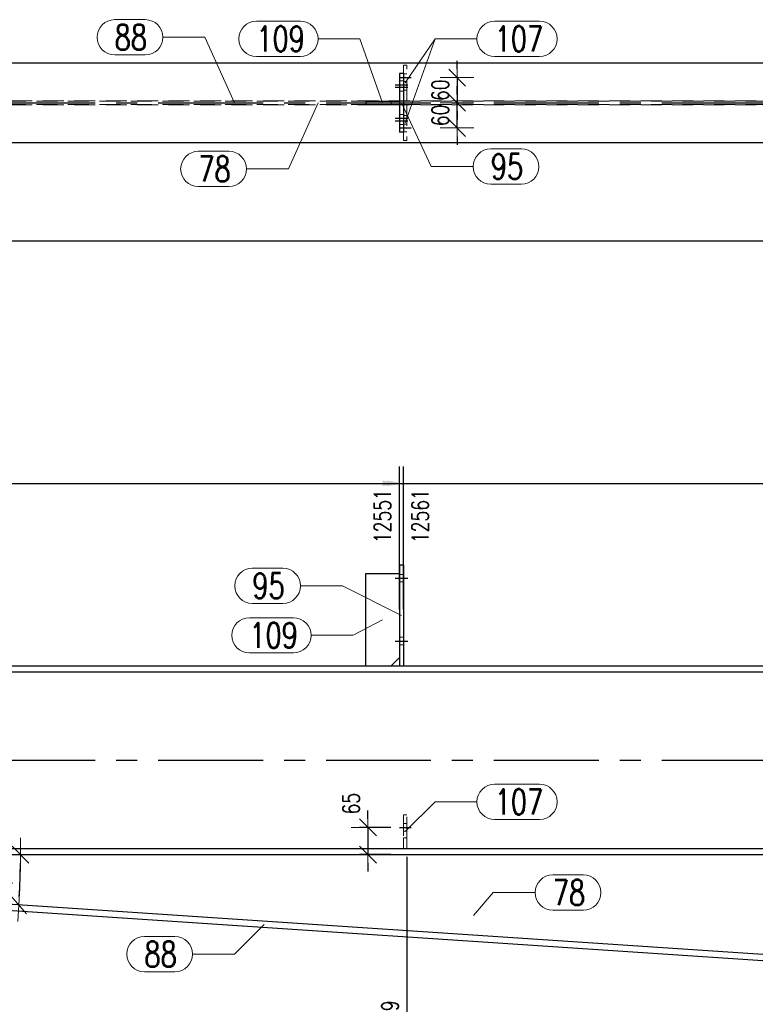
# Model space of a CAD drawing. Header units: millimetres. Extents: x 3528 to 4122, y 12044 to 12491.
# Tile 8 of 58: x 3783 to 3871, y 12118 to 12235. Entities that reach past the tile are written whole.
import ezdxf

# ---------------------------------------------------------------- set-up
doc = ezdxf.new("R2010")
doc.units = ezdxf.units.MM
doc.header["$LTSCALE"] = 10
doc.linetypes.add('HIDDEN', pattern=[0.375, 0.25, -0.125])
doc.linetypes.add('MITTE', pattern=[2, 1.25, -0.25, 0.25, -0.25])
doc.layers.get('Defpoints').update_dxf_attribs({"color": 1})
for name, color, linetype, lineweight in [('PS_DIM', 4, 'Continuous', 13), ('PS_Hidden', 2, 'HIDDEN', 9), ('PS_Pos', 1, 'Continuous', 15), ('PS_SOLID', 7, 'Continuous', 30)]:
    doc.layers.add(name, color=color, linetype=linetype, lineweight=lineweight)
doc.layers.add('PS_MID', color=5, linetype='MITTE')
doc.layers.add('PS_SHAPE', color=3, linetype='Continuous')
doc.styles.add('simplex', font='simplex.shx', dxfattribs={"width": 0.75})
doc.dimstyles.new('1_20_GŁ_DS1-LS20', dxfattribs={"dimtxt": 2, "dimasz": 2, "dimexe": 2, "dimexo": 5, "dimgap": 1, "dimtad": 1, "dimjust": 4, "dimdec": 0, "dimlfac": 20, "dimtxsty": 'simplex', "dimblk1": 'NONE', "dimsah": 1, "dimcen": 2, "dimclrd": 256, "dimclre": 256, "dimclrt": 4, "dimadec": 1, "dimazin": 0, "dimtfac": 1, "dimtdec": 0, "dimtmove": 2, "dimatfit": 3, "dimfxl": 1, "dimarcsym": 0})
doc.dimstyles.new('1_20_PRZ', dxfattribs={"dimtxt": 2, "dimasz": 1, "dimexe": 2, "dimexo": 5, "dimgap": 1, "dimtad": 1, "dimdec": 0, "dimlfac": 20, "dimtxsty": 'simplex', "dimblk": 'dimznak', "dimcen": 2, "dimse1": 1, "dimse2": 1, "dimclrd": 256, "dimclrt": 4, "dimadec": 1, "dimazin": 0, "dimtfac": 1, "dimtdec": 0, "dimtix": 1, "dimtmove": 2, "dimatfit": 3, "dimldrblk": 'dim-grot', "dimfxl": 1, "dimarcsym": 0})
doc.dimstyles.new('1_20_SC', dxfattribs={"dimtxt": 2, "dimasz": 1, "dimexe": 1, "dimexo": 1, "dimgap": 1, "dimtad": 1, "dimdec": 0, "dimlfac": 20, "dimtxsty": 'simplex', "dimblk": 'dimznak', "dimcen": 2, "dimclrd": 256, "dimclre": 256, "dimclrt": 4, "dimadec": 1, "dimazin": 0, "dimtfac": 1, "dimtdec": 0, "dimtix": 1, "dimtmove": 2, "dimatfit": 3, "dimldrblk": 'dim-grot', "dimfxl": 1, "dimarcsym": 0})

# ---------------------------------------------------------------- blocks, each defined once
blk = doc.blocks.new('dimznak')
at = {"color": 0}
for points in [[(0, 2), (0, -2)], [(-2, 0), (2, 0)]]:
    blk.add_lwpolyline(points, dxfattribs=at)
at = {"color": 2}
blk.add_lwpolyline([(1, 1), (-1, -1)], dxfattribs=at)
blk = doc.blocks.new('*D86')
at = {"layer": 'Defpoints', "color": 0, "transparency": 16777216}
for p in [(3828.56, 12138.69), (3824.83, 12135.44), (3828.56, 12135.44)]:
    blk.add_point(p, dxfattribs=at)
at = {"layer": 'PS_DIM', "lineweight": -2, "transparency": 16777216}
for p, q in [((3824.83, 12139.69), (3824.83, 12140.69)), ((3827.56, 12138.69), (3823.83, 12138.69)), ((3824.83, 12138.69), (3824.83, 12135.44)), ((3827.56, 12135.44), (3823.83, 12135.44)), ((3824.83, 12134.44), (3824.83, 12133.44))]:
    blk.add_line(p, q, dxfattribs=at)
for p, rotation in [((3824.83, 12138.69), 270), ((3824.83, 12135.44), 90)]:
    blk.add_blockref('dimznak', p, dxfattribs=dict(at, rotation=rotation))
at = {"layer": 'PS_DIM', "color": 4, "transparency": 16777216, "insert": (3822.83, 12141.51), "char_height": 2, "attachment_point": 5, "rotation": 90, "style": 'simplex'}
blk.add_mtext('65', dxfattribs=at)
blk = doc.blocks.new('dim-grot')
blk.add_hatch(color=256).paths.add_polyline_path([(0, 0), (-2, 0.5), (-2, -0.5)])
blk.add_lwpolyline([(0, 0), (-2, 0.5), (-2, -0.5), (0, 0)])
blk = doc.blocks.new('*D87')
at = {"layer": 'Defpoints', "color": 0, "transparency": 16777216}
for p in [(3697.83, 12135.44), (3924.54, 12135.44), (3714.08, 12134.07), (3783.33, 12131.45), (3910.9, 12120.92)]:
    blk.add_point(p, dxfattribs=at)
at = {"layer": 'PS_DIM', "lineweight": -2, "transparency": 16777216}
blk.add_arc((3693.5, 12135.44), 89.92, 356.8142, 359.3628, dxfattribs=at)
for p, rotation in [((3783.42, 12135.44), 89.68138839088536), ((3783.22, 12129.45), 266.4955603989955)]:
    blk.add_blockref('dimznak', p, dxfattribs=dict(at, rotation=rotation))
at = {"layer": 'PS_DIM', "color": 4, "transparency": 16777216, "insert": (3781.18, 12132.52), "char_height": 2, "attachment_point": 5, "rotation": 88.0885, "style": 'simplex'}
blk.add_mtext('3,8°', dxfattribs=at)
blk = doc.blocks.new('*D88')
at = {"layer": 'Defpoints', "color": 0, "transparency": 16777216}
for p in [(3944.43, 12157.57), (3697.83, 12135.44), (3924.54, 12135.44), (3911.71, 12131.76), (3910.33, 12119.64)]:
    blk.add_point(p, dxfattribs=at)
at = {"layer": 'PS_DIM', "lineweight": -2, "transparency": 16777216}
blk.add_arc((3924.54, 12135.44), 13.34, 184.2952, 223.7508, dxfattribs=at)
for p, rotation in [((3911.19, 12135.44), 92.14757890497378), ((3915.62, 12125.52), 315.8984224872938)]:
    blk.add_blockref('dimznak', p, dxfattribs=dict(at, rotation=rotation))
at = {"layer": 'PS_DIM', "color": 4, "transparency": 16777216, "insert": (3914.35, 12130.9), "char_height": 2, "attachment_point": 5, "rotation": 294.023, "style": 'simplex'}
blk.add_mtext('48,0°', dxfattribs=at)
blk = doc.blocks.new('*D92')
at = {"layer": 'Defpoints', "color": 0, "transparency": 16777216}
for p in [(3585.58, 12220.3), (3933.07, 12218.75), (3933.07, 12208.59)]:
    blk.add_point(p, dxfattribs=at)
at = {"layer": 'PS_DIM', "lineweight": -2, "transparency": 16777216}
for p, q in [((3585.58, 12215.3), (3585.58, 12206.59)), ((3933.07, 12213.75), (3933.07, 12206.59)), ((3585.58, 12208.59), (3931.07, 12208.59))]:
    blk.add_line(p, q, dxfattribs=at)
at = {"layer": 'PS_DIM', "transparency": 16777216}
blk.add_solid([(3931.07, 12208.93), (3931.07, 12208.26), (3933.07, 12208.59)], dxfattribs=at)
at = {"layer": 'PS_DIM', "color": 4, "transparency": 16777216, "insert": (3931.05, 12212.83), "char_height": 2, "attachment_point": 5, "rotation": 90, "style": 'simplex'}
blk.add_mtext('14640', dxfattribs=at)
blk = doc.blocks.new('_None')
blk = doc.blocks.new('*D93')
at = {"layer": 'Defpoints', "color": 0, "transparency": 16777216}
for p in [(3945.17, 12230.55), (3585.58, 12220.3), (3945.17, 12208.59)]:
    blk.add_point(p, dxfattribs=at)
at = {"layer": 'PS_DIM', "lineweight": -2, "transparency": 16777216}
for p, q in [((3945.17, 12225.55), (3945.17, 12206.59)), ((3585.58, 12215.3), (3585.58, 12206.59)), ((3585.58, 12208.59), (3943.17, 12208.59))]:
    blk.add_line(p, q, dxfattribs=at)
at = {"layer": 'PS_DIM', "transparency": 16777216}
blk.add_solid([(3943.17, 12208.93), (3943.17, 12208.26), (3945.17, 12208.59)], dxfattribs=at)
at = {"layer": 'PS_DIM', "color": 4, "transparency": 16777216, "insert": (3943.15, 12212.83), "char_height": 2, "attachment_point": 5, "rotation": 90, "style": 'simplex'}
blk.add_mtext('14882', dxfattribs=at)
blk = doc.blocks.new('*D133')
at = {"layer": 'Defpoints', "color": 0, "transparency": 16777216}
for p in [(3828.58, 12179.69), (3828.58, 12159.69), (3585.58, 12135.44)]:
    blk.add_point(p, dxfattribs=at)
at = {"layer": 'PS_DIM', "lineweight": -2, "transparency": 16777216}
for p, q in [((3585.58, 12140.44), (3585.58, 12181.69)), ((3828.58, 12164.69), (3828.58, 12181.69)), ((3585.58, 12179.69), (3826.58, 12179.69))]:
    blk.add_line(p, q, dxfattribs=at)
at = {"layer": 'PS_DIM', "transparency": 16777216}
blk.add_solid([(3826.58, 12180.03), (3826.58, 12179.36), (3828.58, 12179.69)], dxfattribs=at)
at = {"layer": 'PS_DIM', "color": 4, "transparency": 16777216, "insert": (3826.56, 12175.78), "char_height": 2, "attachment_point": 5, "rotation": 90, "style": 'simplex'}
blk.add_mtext('12551', dxfattribs=at)
blk = doc.blocks.new('*D134')
at = {"layer": 'Defpoints', "color": 0, "transparency": 16777216}
for p in [(3829.08, 12179.69), (3829.08, 12159.7), (3585.58, 12135.44)]:
    blk.add_point(p, dxfattribs=at)
at = {"layer": 'PS_DIM', "lineweight": -2, "transparency": 16777216}
for p, q in [((3585.58, 12140.44), (3585.58, 12181.69)), ((3829.08, 12164.7), (3829.08, 12181.69)), ((3585.58, 12179.69), (3827.08, 12179.69))]:
    blk.add_line(p, q, dxfattribs=at)
at = {"layer": 'PS_DIM', "transparency": 16777216}
blk.add_solid([(3827.08, 12180.03), (3827.08, 12179.36), (3829.08, 12179.69)], dxfattribs=at)
at = {"layer": 'PS_DIM', "color": 4, "transparency": 16777216, "insert": (3831.06, 12175.78), "char_height": 2, "attachment_point": 5, "rotation": 90, "style": 'simplex'}
blk.add_mtext('12561', dxfattribs=at)
blk = doc.blocks.new('*D135')
at = {"layer": 'Defpoints', "color": 0, "transparency": 16777216}
for p in [(3937.32, 12179.69), (3937.32, 12156.81), (3585.58, 12135.44)]:
    blk.add_point(p, dxfattribs=at)
at = {"layer": 'PS_DIM', "lineweight": -2, "transparency": 16777216}
for p, q in [((3585.58, 12140.44), (3585.58, 12181.69)), ((3937.32, 12161.81), (3937.32, 12181.69)), ((3585.58, 12179.69), (3935.32, 12179.69))]:
    blk.add_line(p, q, dxfattribs=at)
at = {"layer": 'PS_DIM', "transparency": 16777216}
blk.add_solid([(3935.32, 12180.03), (3935.32, 12179.36), (3937.32, 12179.69)], dxfattribs=at)
at = {"layer": 'PS_DIM', "color": 4, "transparency": 16777216, "insert": (3935.3, 12175.46), "char_height": 2, "attachment_point": 5, "rotation": 90, "style": 'simplex'}
blk.add_mtext('14725', dxfattribs=at)
blk = doc.blocks.new('*D136')
at = {"layer": 'Defpoints', "color": 0, "transparency": 16777216}
for p in [(3937.72, 12179.69), (3937.72, 12158.39), (3585.58, 12135.44)]:
    blk.add_point(p, dxfattribs=at)
at = {"layer": 'PS_DIM', "lineweight": -2, "transparency": 16777216}
for p, q in [((3585.58, 12140.44), (3585.58, 12181.69)), ((3937.72, 12163.39), (3937.72, 12181.69)), ((3585.58, 12179.69), (3935.72, 12179.69))]:
    blk.add_line(p, q, dxfattribs=at)
at = {"layer": 'PS_DIM', "transparency": 16777216}
blk.add_solid([(3935.72, 12180.03), (3935.72, 12179.36), (3937.72, 12179.69)], dxfattribs=at)
at = {"layer": 'PS_DIM', "color": 4, "transparency": 16777216, "insert": (3939.37, 12175.46), "char_height": 2, "attachment_point": 5, "rotation": 90, "style": 'simplex'}
blk.add_mtext('14733', dxfattribs=at)
blk = doc.blocks.new('*D137')
at = {"layer": 'Defpoints', "color": 0, "transparency": 16777216}
for p in [(3944.22, 12179.69), (3944.22, 12159.01), (3585.58, 12135.44)]:
    blk.add_point(p, dxfattribs=at)
at = {"layer": 'PS_DIM', "lineweight": -2, "transparency": 16777216}
for p, q in [((3585.58, 12140.44), (3585.58, 12181.69)), ((3944.22, 12164.01), (3944.22, 12181.69)), ((3585.58, 12179.69), (3942.22, 12179.69))]:
    blk.add_line(p, q, dxfattribs=at)
at = {"layer": 'PS_DIM', "transparency": 16777216}
blk.add_solid([(3942.22, 12180.03), (3942.22, 12179.36), (3944.22, 12179.69)], dxfattribs=at)
at = {"layer": 'PS_DIM', "color": 4, "transparency": 16777216, "insert": (3942.2, 12175.46), "char_height": 2, "attachment_point": 5, "rotation": 90, "style": 'simplex'}
blk.add_mtext('14863', dxfattribs=at)
blk = doc.blocks.new('*D138')
at = {"layer": 'Defpoints', "color": 0, "transparency": 16777216}
for p in [(3944.76, 12179.69), (3944.76, 12157.94), (3585.58, 12135.44)]:
    blk.add_point(p, dxfattribs=at)
at = {"layer": 'PS_DIM', "lineweight": -2, "transparency": 16777216}
for p, q in [((3585.58, 12140.44), (3585.58, 12181.69)), ((3944.76, 12162.94), (3944.76, 12181.69)), ((3585.58, 12179.69), (3942.76, 12179.69))]:
    blk.add_line(p, q, dxfattribs=at)
at = {"layer": 'PS_DIM', "transparency": 16777216}
blk.add_solid([(3942.76, 12180.03), (3942.76, 12179.36), (3944.76, 12179.69)], dxfattribs=at)
at = {"layer": 'PS_DIM', "color": 4, "transparency": 16777216, "insert": (3944.63, 12185.94), "char_height": 2, "attachment_point": 5, "rotation": 90, "style": 'simplex'}
blk.add_mtext('14874', dxfattribs=at)
blk = doc.blocks.new('*D139')
at = {"layer": 'Defpoints', "color": 0, "transparency": 16777216}
for p in [(3945.17, 12179.69), (3945.17, 12156.9), (3585.58, 12135.44)]:
    blk.add_point(p, dxfattribs=at)
at = {"layer": 'PS_DIM', "lineweight": -2, "transparency": 16777216}
for p, q in [((3585.58, 12140.44), (3585.58, 12181.69)), ((3945.17, 12161.9), (3945.17, 12181.69)), ((3585.58, 12179.69), (3943.17, 12179.69))]:
    blk.add_line(p, q, dxfattribs=at)
at = {"layer": 'PS_DIM', "transparency": 16777216}
blk.add_solid([(3943.17, 12180.03), (3943.17, 12179.36), (3945.17, 12179.69)], dxfattribs=at)
at = {"layer": 'PS_DIM', "color": 4, "transparency": 16777216, "insert": (3947.09, 12175.46), "char_height": 2, "attachment_point": 5, "rotation": 90, "style": 'simplex'}
blk.add_mtext('14882', dxfattribs=at)
blk = doc.blocks.new('*D143')
at = {"layer": 'Defpoints', "color": 0, "transparency": 16777216}
for p in [(3829.48, 12140.19), (3585.58, 12135.44), (3829.48, 12110.66)]:
    blk.add_point(p, dxfattribs=at)
at = {"layer": 'PS_DIM', "lineweight": -2, "transparency": 16777216}
for p, q in [((3829.48, 12135.19), (3829.48, 12108.66)), ((3585.58, 12130.44), (3585.58, 12108.66)), ((3585.58, 12110.66), (3827.48, 12110.66))]:
    blk.add_line(p, q, dxfattribs=at)
at = {"layer": 'PS_DIM', "transparency": 16777216}
blk.add_solid([(3827.48, 12110.99), (3827.48, 12110.32), (3829.48, 12110.66)], dxfattribs=at)
at = {"layer": 'PS_DIM', "color": 4, "transparency": 16777216, "insert": (3827.46, 12114.85), "char_height": 2, "attachment_point": 5, "rotation": 90, "style": 'simplex'}
blk.add_mtext('12569', dxfattribs=at)
blk = doc.blocks.new('*D144')
at = {"layer": 'Defpoints', "color": 0, "transparency": 16777216}
for p in [(3944.76, 12157.94), (3585.58, 12135.44), (3944.76, 12110.66)]:
    blk.add_point(p, dxfattribs=at)
at = {"layer": 'PS_DIM', "lineweight": -2, "transparency": 16777216}
for p, q in [((3944.76, 12152.94), (3944.76, 12108.66)), ((3585.58, 12130.44), (3585.58, 12108.66)), ((3585.58, 12110.66), (3942.76, 12110.66))]:
    blk.add_line(p, q, dxfattribs=at)
at = {"layer": 'PS_DIM', "transparency": 16777216}
blk.add_solid([(3942.76, 12110.99), (3942.76, 12110.32), (3944.76, 12110.66)], dxfattribs=at)
at = {"layer": 'PS_DIM', "color": 4, "transparency": 16777216, "insert": (3942.74, 12114.93), "char_height": 2, "attachment_point": 5, "rotation": 90, "style": 'simplex'}
blk.add_mtext('14874', dxfattribs=at)
blk = doc.blocks.new('*D145')
at = {"layer": 'Defpoints', "color": 0, "transparency": 16777216}
for p in [(3945.17, 12156.9), (3585.58, 12135.44), (3945.17, 12110.66)]:
    blk.add_point(p, dxfattribs=at)
at = {"layer": 'PS_DIM', "lineweight": -2, "transparency": 16777216}
for p, q in [((3945.17, 12151.9), (3945.17, 12108.66)), ((3585.58, 12130.44), (3585.58, 12108.66)), ((3585.58, 12110.66), (3943.17, 12110.66))]:
    blk.add_line(p, q, dxfattribs=at)
at = {"layer": 'PS_DIM', "transparency": 16777216}
blk.add_solid([(3943.17, 12110.99), (3943.17, 12110.32), (3945.17, 12110.66)], dxfattribs=at)
at = {"layer": 'PS_DIM', "color": 4, "transparency": 16777216, "insert": (3946.92, 12114.89), "char_height": 2, "attachment_point": 5, "rotation": 90, "style": 'simplex'}
blk.add_mtext('14882', dxfattribs=at)
blk = doc.blocks.new('*D208')
at = {"layer": 'Defpoints', "color": 0, "transparency": 16777216}
for p in [(3831.34, 12225.05), (3835.45, 12225.05), (3829.98, 12222.05)]:
    blk.add_point(p, dxfattribs=at)
at = {"layer": 'PS_DIM', "lineweight": -2, "transparency": 16777216}
for p, q in [((3835.45, 12226.05), (3835.45, 12227.05)), ((3835.45, 12222.05), (3835.45, 12225.05)), ((3835.45, 12221.05), (3835.45, 12220.05))]:
    blk.add_line(p, q, dxfattribs=at)
for p, rotation in [((3835.45, 12225.05), 270), ((3835.45, 12222.05), 90)]:
    blk.add_blockref('dimznak', p, dxfattribs=dict(at, rotation=rotation))
at = {"layer": 'PS_DIM', "color": 4, "transparency": 16777216, "insert": (3833.45, 12223.55), "char_height": 2, "attachment_point": 5, "rotation": 90, "style": 'simplex'}
blk.add_mtext('60', dxfattribs=at)
blk = doc.blocks.new('*D209')
at = {"layer": 'Defpoints', "color": 0, "transparency": 16777216}
for p in [(3829.98, 12228.05), (3831.34, 12225.05), (3835.45, 12225.05)]:
    blk.add_point(p, dxfattribs=at)
at = {"layer": 'PS_DIM', "lineweight": -2, "transparency": 16777216}
for p, q in [((3835.45, 12229.05), (3835.45, 12230.05)), ((3835.45, 12228.05), (3835.45, 12225.05)), ((3835.45, 12224.05), (3835.45, 12223.05))]:
    blk.add_line(p, q, dxfattribs=at)
for p, rotation in [((3835.45, 12228.05), 270), ((3835.45, 12225.05), 90)]:
    blk.add_blockref('dimznak', p, dxfattribs=dict(at, rotation=rotation))
at = {"layer": 'PS_DIM', "color": 4, "transparency": 16777216, "insert": (3833.45, 12226.55), "char_height": 2, "attachment_point": 5, "rotation": 90, "style": 'simplex'}
blk.add_mtext('60', dxfattribs=at)
blk = doc.blocks.new('*X366')
at = {"layer": 'PS_Hidden', "color": 2, "linetype": 'HIDDEN'}
for p, q in [((3829.08, 12229.55), (3829.08, 12228.55)), ((3829.48, 12229.55), (3829.08, 12229.55)), ((3829.48, 12225.3), (3829.48, 12229.55)), ((3828.58, 12227.65), (3829.08, 12227.65)), ((3829.48, 12228.5), (3829.08, 12228.5)), ((3829.48, 12227.6), (3829.08, 12227.6)), ((3828.58, 12226.45), (3829.08, 12226.45)), ((3829.48, 12226.55), (3829.08, 12226.55)), ((3699.83, 12225.29), (3944.11, 12225.29)), ((3714.08, 12225.25), (3824.58, 12225.25)), ((3827.58, 12225.25), (3827.58, 12224.85)), ((3828.58, 12225.25), (3923.29, 12225.25)), ((3829.48, 12225.3), (3829.08, 12225.3)), ((3699.83, 12224.82), (3944.11, 12224.82)), ((3714.08, 12224.85), (3824.58, 12224.85)), ((3828.58, 12224.85), (3923.29, 12224.85)), ((3829.48, 12224.8), (3829.08, 12224.8)), ((3829.48, 12224.8), (3829.48, 12220.55)), ((3828.58, 12223.65), (3829.08, 12223.65)), ((3829.08, 12223.55), (3829.48, 12223.55)), ((3828.58, 12222.45), (3829.08, 12222.45)), ((3829.48, 12222.5), (3829.08, 12222.5)), ((3829.48, 12221.6), (3829.08, 12221.6)), ((3829.08, 12221.55), (3829.08, 12220.55)), ((3829.48, 12220.55), (3829.08, 12220.55))]:
    blk.add_line(p, q, dxfattribs=at)
at = {"layer": 'PS_MID', "color": 5, "linetype": 'MITTE'}
for p, q in [((3828.58, 12228.05), (3829.98, 12228.05)), ((3828.08, 12227.2), (3829.58, 12227.2)), ((3828.08, 12227.2), (3829.58, 12227.2)), ((3828.08, 12226.9), (3829.58, 12226.9)), ((3828.08, 12226.9), (3829.58, 12226.9)), ((3699.83, 12225.05), (3947.26, 12225.05)), ((3828.08, 12223.2), (3829.58, 12223.2)), ((3828.08, 12223.2), (3829.58, 12223.2)), ((3828.08, 12222.9), (3829.58, 12222.9)), ((3828.08, 12222.9), (3829.58, 12222.9)), ((3828.58, 12222.05), (3829.98, 12222.05))]:
    blk.add_line(p, q, dxfattribs=at)
at = {"layer": 'PS_SOLID', "color": 7, "linetype": 'Continuous'}
for p, q in [((3699.83, 12229.8), (3944.76, 12229.8)), ((3828.58, 12228.55), (3828.58, 12221.55)), ((3829.08, 12228.55), (3828.58, 12228.55)), ((3829.08, 12228.55), (3829.08, 12221.55)), ((3824.58, 12225.25), (3828.58, 12225.25)), ((3824.58, 12225.25), (3824.58, 12224.85)), ((3824.58, 12224.85), (3828.58, 12224.85)), ((3829.08, 12221.55), (3828.58, 12221.55)), ((3699.83, 12220.3), (3944.76, 12220.3))]:
    blk.add_line(p, q, dxfattribs=at)
blk = doc.blocks.new('*X372')
at = {"color": 1}
for p, q in [((3818.89, 12225.05), (3815.35, 12217.17)), ((3804.61, 12219.27), (3808.25, 12219.27)), ((3810.35, 12217.17), (3815.35, 12217.17)), ((3804.61, 12215.07), (3808.25, 12215.07))]:
    blk.add_line(p, q, dxfattribs=at)
for centre, start, end in [((3804.61, 12217.17), 90, 270), ((3808.25, 12217.17), 270, 90)]:
    blk.add_arc(centre, 2.1, start, end, dxfattribs=at)
at = {"color": 2, "style": 'simplex', "width": 0.75}
blk.add_text('78', height=3, dxfattribs=at).set_placement((3804.61, 12215.67))
blk = doc.blocks.new('*X373')
at = {"color": 1}
for p, q in [((3811.53, 12234.77), (3816.78, 12234.77)), ((3818.88, 12232.67), (3823.88, 12232.67)), ((3826.58, 12225.05), (3823.88, 12232.67)), ((3811.53, 12230.57), (3816.78, 12230.57))]:
    blk.add_line(p, q, dxfattribs=at)
for centre, start, end in [((3811.53, 12232.67), 90, 270), ((3816.78, 12232.67), 270, 90)]:
    blk.add_arc(centre, 2.1, start, end, dxfattribs=at)
at = {"color": 2, "style": 'simplex', "width": 0.75}
blk.add_text('109', height=3, dxfattribs=at).set_placement((3811.53, 12231.17))
blk = doc.blocks.new('*X374')
at = {"color": 1}
for p, q in [((3828.83, 12225.05), (3832.37, 12217.45)), ((3839.47, 12219.55), (3843.11, 12219.55)), ((3832.37, 12217.45), (3837.37, 12217.45)), ((3839.47, 12215.35), (3843.11, 12215.35))]:
    blk.add_line(p, q, dxfattribs=at)
for centre, start, end in [((3839.47, 12217.45), 90, 270), ((3843.11, 12217.45), 270, 90)]:
    blk.add_arc(centre, 2.1, start, end, dxfattribs=at)
at = {"color": 2, "style": 'simplex', "width": 0.75}
blk.add_text('95', height=3, dxfattribs=at).set_placement((3839.47, 12215.95))
blk = doc.blocks.new('*X375')
at = {"color": 1}
for p, q in [((3794.65, 12234.96), (3798.3, 12234.96)), ((3800.4, 12232.86), (3805.4, 12232.86)), ((3808.93, 12225.05), (3805.4, 12232.86)), ((3794.65, 12230.76), (3798.3, 12230.76))]:
    blk.add_line(p, q, dxfattribs=at)
for centre, start, end in [((3794.65, 12232.86), 90, 270), ((3798.3, 12232.86), 270, 90)]:
    blk.add_arc(centre, 2.1, start, end, dxfattribs=at)
at = {"color": 2, "style": 'simplex', "width": 0.75}
blk.add_text('88', height=3, dxfattribs=at).set_placement((3794.65, 12231.36))
blk = doc.blocks.new('*X376')
at = {"color": 1}
for p, q in [((3839.92, 12234.77), (3845.27, 12234.77)), ((3829.28, 12222.68), (3832.82, 12232.67)), ((3832.82, 12232.67), (3837.82, 12232.67)), ((3839.92, 12230.57), (3845.27, 12230.57))]:
    blk.add_line(p, q, dxfattribs=at)
for centre, start, end in [((3839.92, 12232.67), 90, 270), ((3845.27, 12232.67), 270, 90)]:
    blk.add_arc(centre, 2.1, start, end, dxfattribs=at)
at = {"color": 2, "style": 'simplex', "width": 0.75}
blk.add_text('107', height=3, dxfattribs=at).set_placement((3839.92, 12231.17))
blk = doc.blocks.new('*X377')
at = {"color": 1}
for p, q in [((3839.92, 12234.77), (3845.27, 12234.77)), ((3829.28, 12227.43), (3832.82, 12232.67)), ((3832.82, 12232.67), (3837.82, 12232.67)), ((3839.92, 12230.57), (3845.27, 12230.57))]:
    blk.add_line(p, q, dxfattribs=at)
for centre, start, end in [((3839.92, 12232.67), 90, 270), ((3845.27, 12232.67), 270, 90)]:
    blk.add_arc(centre, 2.1, start, end, dxfattribs=at)
at = {"color": 2, "style": 'simplex', "width": 0.75}
blk.add_text('107', height=3, dxfattribs=at).set_placement((3839.92, 12231.17))
blk = doc.blocks.new('*X405')
at = {"layer": 'PS_Hidden', "color": 2, "linetype": 'HIDDEN'}
for p, q in [((3829.08, 12168.84), (3828.58, 12168.84)), ((3829.08, 12167.94), (3828.58, 12167.94)), ((3829.08, 12161.34), (3828.58, 12161.34)), ((3829.08, 12160.44), (3828.58, 12160.44)), ((3829.08, 12140.19), (3829.08, 12137.44)), ((3829.48, 12140.19), (3829.08, 12140.19)), ((3829.48, 12137.44), (3829.48, 12140.19)), ((3829.48, 12139.14), (3829.08, 12139.14)), ((3829.48, 12138.24), (3829.08, 12138.24)), ((3829.08, 12136.19), (3829.08, 12137.44)), ((3829.08, 12137.44), (3829.48, 12137.44)), ((3829.48, 12137.44), (3829.48, 12136.19)), ((3829.48, 12136.19), (3829.08, 12136.19))]:
    blk.add_line(p, q, dxfattribs=at)
at = {"layer": 'PS_MID', "color": 5, "linetype": 'MITTE'}
for p, q in [((3828.08, 12168.39), (3829.58, 12168.39)), ((3828.08, 12168.39), (3829.58, 12168.39)), ((3828.08, 12168.39), (3829.58, 12168.39)), ((3828.08, 12168.39), (3829.58, 12168.39)), ((3828.08, 12160.89), (3829.58, 12160.89)), ((3828.08, 12160.89), (3829.58, 12160.89)), ((3828.08, 12160.89), (3829.58, 12160.89)), ((3828.08, 12160.89), (3829.58, 12160.89)), ((3699.83, 12146.69), (3947.26, 12146.69)), ((3828.58, 12138.69), (3829.98, 12138.69))]:
    blk.add_line(p, q, dxfattribs=at)
at = {"layer": 'PS_SOLID', "color": 7, "linetype": 'Continuous'}
for p, q in [((3828.58, 12169.94), (3828.58, 12157.94)), ((3829.08, 12169.94), (3828.58, 12169.94)), ((3829.08, 12169.94), (3829.08, 12157.94)), ((3824.58, 12157.94), (3824.58, 12168.94)), ((3824.58, 12168.94), (3828.58, 12168.94)), ((3827.58, 12157.94), (3828.58, 12158.94)), ((3699.83, 12157.94), (3944.76, 12157.94)), ((3699.83, 12157.21), (3944.11, 12157.21)), ((3699.83, 12136.17), (3925.19, 12136.17)), ((3699.83, 12135.44), (3924.54, 12135.44)), ((3910.9, 12120.92), (3714.08, 12134.07)), ((3910.81, 12120.17), (3714.03, 12133.32))]:
    blk.add_line(p, q, dxfattribs=at)
blk = doc.blocks.new('*X418')
at = {"color": 1}
for p, q in [((3846.86, 12133.02), (3850.5, 12133.02)), ((3837.41, 12128.2), (3839.76, 12130.92)), ((3839.76, 12130.92), (3844.76, 12130.92)), ((3846.86, 12128.82), (3850.5, 12128.82))]:
    blk.add_line(p, q, dxfattribs=at)
for centre, start, end in [((3846.86, 12130.92), 90, 270), ((3850.5, 12130.92), 270, 90)]:
    blk.add_arc(centre, 2.1, start, end, dxfattribs=at)
at = {"color": 2, "style": 'simplex', "width": 0.75}
blk.add_text('78', height=3, dxfattribs=at).set_placement((3846.86, 12129.42))
blk = doc.blocks.new('*X419')
at = {"color": 1}
for p, q in [((3812.46, 12127.12), (3808.93, 12123.58)), ((3798.19, 12125.68), (3801.83, 12125.68)), ((3803.93, 12123.58), (3808.93, 12123.58)), ((3798.19, 12121.48), (3801.83, 12121.48))]:
    blk.add_line(p, q, dxfattribs=at)
for centre, start, end in [((3798.19, 12123.58), 90, 270), ((3801.83, 12123.58), 270, 90)]:
    blk.add_arc(centre, 2.1, start, end, dxfattribs=at)
at = {"color": 2, "style": 'simplex', "width": 0.75}
blk.add_text('88', height=3, dxfattribs=at).set_placement((3798.19, 12122.08))
blk = doc.blocks.new('*X420')
at = {"color": 1}
for p, q in [((3839.92, 12143.83), (3845.27, 12143.83)), ((3829.28, 12138.19), (3832.82, 12141.73)), ((3832.82, 12141.73), (3837.82, 12141.73)), ((3839.92, 12139.63), (3845.27, 12139.63))]:
    blk.add_line(p, q, dxfattribs=at)
for centre, start, end in [((3839.92, 12141.73), 90, 270), ((3845.27, 12141.73), 270, 90)]:
    blk.add_arc(centre, 2.1, start, end, dxfattribs=at)
at = {"color": 2, "style": 'simplex', "width": 0.75}
blk.add_text('107', height=3, dxfattribs=at).set_placement((3839.92, 12140.23))
blk = doc.blocks.new('*X431')
at = {"color": 1}
for p, q in [((3811.05, 12169.58), (3814.69, 12169.58)), ((3816.79, 12167.48), (3821.79, 12167.48)), ((3828.83, 12163.94), (3821.79, 12167.48)), ((3811.05, 12165.38), (3814.69, 12165.38))]:
    blk.add_line(p, q, dxfattribs=at)
for centre, start, end in [((3811.05, 12167.48), 90, 270), ((3814.69, 12167.48), 270, 90)]:
    blk.add_arc(centre, 2.1, start, end, dxfattribs=at)
at = {"color": 2, "style": 'simplex', "width": 0.75}
blk.add_text('95', height=3, dxfattribs=at).set_placement((3811.05, 12165.98))
blk = doc.blocks.new('*X432')
at = {"color": 1}
for p, q in [((3810.7, 12163.68), (3815.95, 12163.68)), ((3826.58, 12163.44), (3823.05, 12161.58)), ((3818.05, 12161.58), (3823.05, 12161.58)), ((3810.7, 12159.48), (3815.95, 12159.48))]:
    blk.add_line(p, q, dxfattribs=at)
for centre, start, end in [((3810.7, 12161.58), 90, 270), ((3815.95, 12161.58), 270, 90)]:
    blk.add_arc(centre, 2.1, start, end, dxfattribs=at)
at = {"color": 2, "style": 'simplex', "width": 0.75}
blk.add_text('109', height=3, dxfattribs=at).set_placement((3810.7, 12160.08))

msp = doc.modelspace()

# ---------------------------------------------------------------- block references
at = {"layer": 'PS_Pos'}
for name in ['*X375', '*X373', '*X376', '*X377', '*X372', '*X374', '*X431', '*X432', '*X420', '*X418', '*X419']:
    msp.add_blockref(name, (0, 0), dxfattribs=at)
at = {"layer": 'PS_SHAPE'}
for name in ['*X366', '*X405']:
    msp.add_blockref(name, (0, 0), dxfattribs=at)

# ---------------------------------------------------------------- dimensions: what is measured, and where the dimension line sits
at = {"layer": 'PS_DIM'}
for base, p1, p2, text, picture, middle in [((3945.171, 12208.592), (3585.581, 12220.304), (3945.171, 12230.554), '14882', '*D93', (3943.151, 12212.826)), ((3933.069, 12208.592), (3585.581, 12220.304), (3933.069, 12218.754), '14640', '*D92', (3931.049, 12212.826)), ((3944.762, 12179.694), (3585.581, 12135.444), (3944.762, 12157.944), '14874', '*D138', (3944.627, 12185.943)), ((3828.581, 12179.694), (3585.581, 12135.444), (3828.581, 12159.685), '12551', '*D133', (3826.561, 12175.781)), ((3829.081, 12179.694), (3585.581, 12135.444), (3829.081, 12159.704), '12561', '*D134', (3831.057, 12175.781)), ((3937.319, 12179.694), (3585.581, 12135.444), (3937.319, 12156.814), '14725', '*D135', (3935.299, 12175.46)), ((3937.719, 12179.694), (3585.581, 12135.444), (3937.719, 12158.393), '14733', '*D136', (3939.371, 12175.46)), ((3944.219, 12179.694), (3585.581, 12135.444), (3944.219, 12159.008), '14863', '*D137', (3942.199, 12175.46)), ((3945.171, 12179.694), (3585.581, 12135.444), (3945.171, 12156.904), '14882', '*D139', (3947.087, 12175.46)), ((3944.762, 12110.656), (3585.581, 12135.444), (3944.762, 12157.944), '14874', '*D144', (3942.742, 12114.926)), ((3945.171, 12110.656), (3585.581, 12135.444), (3945.171, 12156.904), '14882', '*D145', (3946.922, 12114.891)), ((3829.481, 12110.656), (3585.581, 12135.444), (3829.481, 12140.194), '12569', '*D143', (3827.461, 12114.855))]:
    dim = msp.add_linear_dim(base=base, p1=p1, p2=p2, text=text, dimstyle='1_20_GŁ_DS1-LS20', dxfattribs=at)
    dim.commit()
    dim.dimension.update_dxf_attribs({"geometry": picture, "text_midpoint": middle, "dimtype": 128, "text_rotation": 90})
for p1, picture, middle in [((3829.981, 12228.054), '*D209', (3833.447, 12226.554)), ((3829.981, 12222.054), '*D208', (3833.447, 12223.554))]:
    dim = msp.add_linear_dim(base=(3835.447, 12225.054), p1=p1, p2=(3831.343, 12225.054), angle=90, dimstyle='1_20_PRZ', dxfattribs=at)
    dim.commit()
    dim.dimension.update_dxf_attribs({"geometry": picture, "text_midpoint": middle})
for base, line1, line2, picture, middle in [((3911.71, 12131.763), ((3944.427, 12157.572), (3910.332, 12119.645)), ((3697.831, 12135.444), (3924.535, 12135.444)), '*D88', (3914.349, 12130.904)), ((3783.329, 12131.446), ((3697.831, 12135.444), (3924.535, 12135.444)), ((3910.895, 12120.917), (3714.084, 12134.069)), '*D87', (3781.179, 12132.518))]:
    dim = msp.add_angular_dim_2l(base=base, line1=line1, line2=line2, dimstyle='1_20_PRZ', dxfattribs=at)
    dim.commit()
    dim.dimension.update_dxf_attribs({"geometry": picture, "text_midpoint": middle})
dim = msp.add_linear_dim(base=(3824.83, 12135.445), p1=(3828.559, 12138.695), p2=(3828.559, 12135.445), angle=90, dimstyle='1_20_SC', dxfattribs=at)
dim.commit()
dim.dimension.update_dxf_attribs({"geometry": '*D86', "text_midpoint": (3822.83, 12141.506), "dimtype": 128})

doc.saveas('drawing.dxf')
